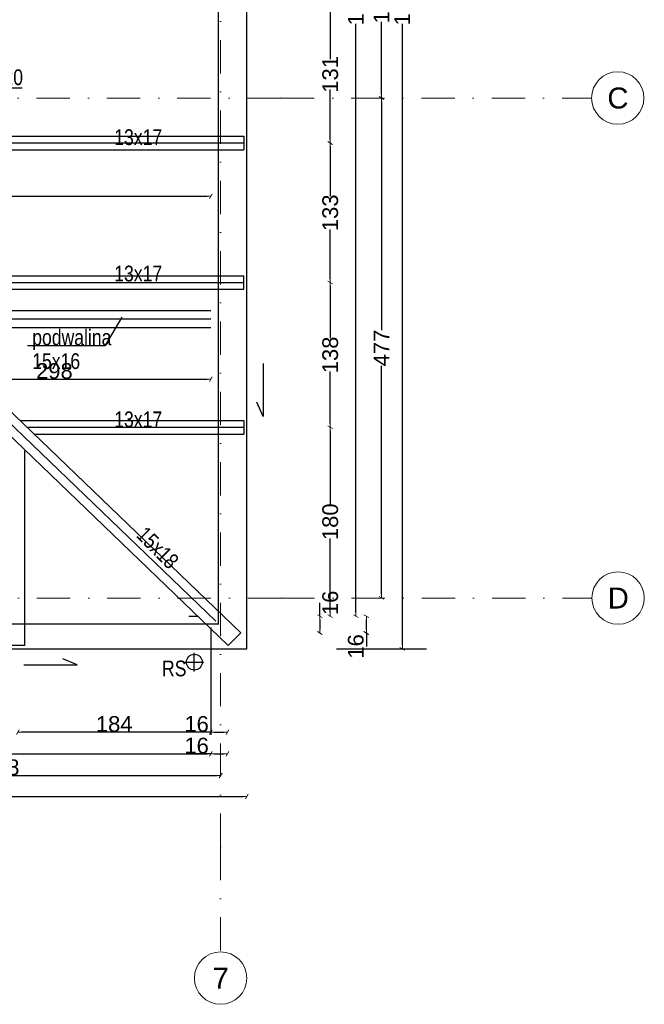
# Model space of a CAD drawing. Header units: millimetres. Extents: x 77315 to 2132699, y -120257 to -89040.
# Tile 48 of 56: x 652347 to 658303, y -120257 to -110870. Entities that reach past the tile are written whole.
import ezdxf

# ---------------------------------------------------------------- set-up
doc = ezdxf.new("R2010")
doc.units = ezdxf.units.MM
doc.header["$MEASUREMENT"] = 0
doc.linetypes.add('Dot & Dashed', pattern=[670.277762, 317.5, -176.388889, 0, -176.388874])
for name, color, linetype in [('detalokna', 7, 'Continuous'), ('DIM MALY', 7, 'Continuous'), ('opisy inne', 7, 'Continuous'), ('OSIE', 7, 'Continuous'), ('podwaliny', 7, 'Continuous'), ('RURY SPUSTOWE', 7, 'Continuous'), ('Structural - Grid', 7, 'Continuous'), ('wiezba', 7, 'Continuous')]:
    doc.layers.add(name, color=color, linetype=linetype)
doc.styles.add('STYL_AUTOMATYCZNY_1', font='arial.ttf')
doc.styles.add('STYL_AUTOMATYCZNY_2', font='arial.ttf')
doc.styles.add('STYL_AUTOMATYCZNY_3', font='arial.ttf', dxfattribs={"width": 0.8})
doc.dimstyles.new('STYL_AUTOMATYCZNY__8', dxfattribs={"dimtxt": 150, "dimasz": 34.231941, "dimexe": 0.18, "dimexo": 0.0625, "dimgap": 0, "dimtad": 1, "dimdec": 0, "dimlfac": 0.1, "dimzin": 0, "dimdsep": 46, "dimtxsty": 'STYL_AUTOMATYCZNY_2', "dimblk": 'ARROWHEAD_2', "dimblk1": 'ARROWHEAD_2', "dimblk2": 'ARROWHEAD_2', "dimcen": 0.09, "dimse1": 1, "dimse2": 1, "dimclrd": 5, "dimclre": 5, "dimclrt": 1, "dimadec": 0, "dimazin": 0, "dimtfac": 1, "dimtdec": 4, "dimtmove": 0, "dimatfit": 3, "dimfxl": 0, "dimtolj": 1, "dimtzin": 0, "dimarcsym": 0})
doc.dimstyles.new('STYL_AUTOMATYCZNY__9', dxfattribs={"dimtxt": 150, "dimasz": 34.231941, "dimexe": 0.18, "dimexo": 0.0625, "dimgap": 0, "dimtad": 1, "dimtih": 1, "dimtoh": 1, "dimdec": 0, "dimlfac": 0.1, "dimzin": 0, "dimdsep": 46, "dimtxsty": 'STYL_AUTOMATYCZNY_2', "dimblk": 'ARROWHEAD_2', "dimblk1": 'ARROWHEAD_2', "dimblk2": 'ARROWHEAD_2', "dimcen": 0.09, "dimse1": 1, "dimse2": 1, "dimclrd": 5, "dimclre": 5, "dimclrt": 1, "dimadec": 0, "dimazin": 0, "dimtfac": 1, "dimtdec": 4, "dimtmove": 0, "dimatfit": 3, "dimfxl": 0, "dimtolj": 1, "dimtzin": 0, "dimarcsym": 0})

# ---------------------------------------------------------------- blocks, each defined once
blk = doc.blocks.new('ARROWHEAD_2')
at = {"color": 0, "linetype": 'Continuous', "lineweight": 0}
for p, q in [((0, 0), (-1, 0)), ((-0.38, -0.66), (0.38, 0.66))]:
    blk.add_line(p, q, dxfattribs=at)
blk = doc.blocks.new('*D1091', base_point=(536116.7, -11361.7))
at = {"layer": 'Defpoints', "color": 0}
for p in [(654168.9, -116129.6), (623888.9, -117689.9), (654168.9, -117868.4)]:
    blk.add_point(p, dxfattribs=at)
at = {"layer": 'DIM MALY', "color": 5, "lineweight": -2}
blk.add_line((623923.1, -117868.4), (654134.7, -117868.4), dxfattribs=at)
at = {"layer": 'DIM MALY', "color": 5, "lineweight": -2, "xscale": 34.23194115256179, "yscale": 34.23194115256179, "zscale": 34.23194115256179, "rotation": 180}
blk.add_blockref('ARROWHEAD_2', (623888.9, -117868.4), dxfattribs=at)
at = {"layer": 'DIM MALY', "color": 5, "lineweight": -2, "xscale": 34.23194115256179, "yscale": 34.23194115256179, "zscale": 34.23194115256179}
blk.add_blockref('ARROWHEAD_2', (654168.9, -117868.4), dxfattribs=at)
at = {"layer": 'DIM MALY', "color": 1, "insert": (639028.8, -117791.8), "char_height": 150, "attachment_point": 5, "style": 'STYL_AUTOMATYCZNY_2'}
blk.add_mtext('\\A1;3028', dxfattribs=at)
blk = doc.blocks.new('*D1125', base_point=(536116.7, -11361.7))
at = {"layer": 'Defpoints', "color": 0}
for p in [(655467.1, -104826.9), (655476, -116556.9), (655552.5, -116556.9)]:
    blk.add_point(p, dxfattribs=at)
at = {"layer": 'DIM MALY', "color": 5, "lineweight": -2}
for p, q in [((655552.5, -104861.1), (655552.5, -110475)), ((655552.5, -116522.6), (655552.5, -110908.9))]:
    blk.add_line(p, q, dxfattribs=at)
at = {"layer": 'DIM MALY', "color": 5, "lineweight": -2, "xscale": 34.23194115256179, "yscale": 34.23194115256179, "zscale": 34.23194115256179}
for p, rotation in [((655552.5, -104826.9), 90), ((655552.5, -116556.9), 270)]:
    blk.add_blockref('ARROWHEAD_2', p, dxfattribs=dict(at, rotation=rotation))
at = {"layer": 'DIM MALY', "color": 1, "insert": (655552.5, -110692), "char_height": 150, "attachment_point": 5, "rotation": 90, "style": 'STYL_AUTOMATYCZNY_2'}
blk.add_mtext('\\A1;1173', dxfattribs=at)
blk = doc.blocks.new('*D1232', base_point=(536116.7, -11361.7))
at = {"layer": 'Defpoints', "color": 0}
for p in [(651188.9, -113922), (654168.9, -114191.6), (654168.9, -114296.4)]:
    blk.add_point(p, dxfattribs=at)
at = {"layer": 'DIM MALY', "color": 5, "lineweight": -2}
blk.add_line((651223.1, -114296.4), (654134.7, -114296.4), dxfattribs=at)
at = {"layer": 'DIM MALY', "color": 5, "lineweight": -2, "xscale": 34.23194115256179, "yscale": 34.23194115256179, "zscale": 34.23194115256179, "rotation": 180}
blk.add_blockref('ARROWHEAD_2', (651188.9, -114296.4), dxfattribs=at)
at = {"layer": 'DIM MALY', "color": 5, "lineweight": -2, "xscale": 34.23194115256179, "yscale": 34.23194115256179, "zscale": 34.23194115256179}
blk.add_blockref('ARROWHEAD_2', (654168.9, -114296.4), dxfattribs=at)
at = {"layer": 'DIM MALY', "color": 1, "insert": (652678.5, -114219.8), "char_height": 150, "attachment_point": 5, "style": 'STYL_AUTOMATYCZNY_2'}
blk.add_mtext('\\A1;298', dxfattribs=at)
blk = doc.blocks.new('*D1248', base_point=(536116.7, -11361.7))
at = {"layer": 'Defpoints', "color": 0}
for p in [(652735.3, -113805.5), (650186.6, -116556.9), (650262.8, -116556.9)]:
    blk.add_point(p, dxfattribs=at)
at = {"layer": 'DIM MALY', "color": 5, "lineweight": -2}
for p, q in [((650186.6, -113839.7), (650186.6, -115014)), ((650186.6, -116522.6), (650186.6, -115349.1))]:
    blk.add_line(p, q, dxfattribs=at)
at = {"layer": 'DIM MALY', "color": 5, "lineweight": -2, "xscale": 34.23194115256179, "yscale": 34.23194115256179, "zscale": 34.23194115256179}
for p, rotation in [((650186.6, -113805.5), 90), ((650186.6, -116556.9), 270)]:
    blk.add_blockref('ARROWHEAD_2', p, dxfattribs=dict(at, rotation=rotation))
at = {"layer": 'DIM MALY', "color": 1, "insert": (650186.6, -115181.5), "char_height": 150, "attachment_point": 5, "rotation": 90, "style": 'STYL_AUTOMATYCZNY_2'}
blk.add_mtext('\\A1;275', dxfattribs=at)
blk = doc.blocks.new('*D1293', base_point=(536116.7, -11361.7))
at = {"layer": 'Defpoints', "color": 0}
for p in [(655467.1, -104826.9), (655552.5, -104826.9), (655476, -116556.9)]:
    blk.add_point(p, dxfattribs=at)
at = {"layer": 'DIM MALY', "color": 5, "lineweight": -2}
for p, q in [((655552.5, -104861.1), (655552.5, -110475)), ((655552.5, -116522.6), (655552.5, -110908.9))]:
    blk.add_line(p, q, dxfattribs=at)
at = {"layer": 'DIM MALY', "color": 5, "lineweight": -2, "xscale": 34.23194115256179, "yscale": 34.23194115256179, "zscale": 34.23194115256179}
for p, rotation in [((655552.5, -104826.9), 90), ((655552.5, -116556.9), 270)]:
    blk.add_blockref('ARROWHEAD_2', p, dxfattribs=dict(at, rotation=rotation))
at = {"layer": 'DIM MALY', "color": 1, "insert": (655552.5, -110692), "char_height": 150, "attachment_point": 5, "rotation": 90, "style": 'STYL_AUTOMATYCZNY_2'}
blk.add_mtext('\\A1;1173', dxfattribs=at)
blk = doc.blocks.new('*D1295', base_point=(536116.7, -11361.7))
at = {"layer": 'Defpoints', "color": 0}
for p in [(655476, -116556.9), (655652.9, -116556.9), (654153.2, -116716.9)]:
    blk.add_point(p, dxfattribs=at)
at = {"layer": 'DIM MALY', "color": 5, "lineweight": -2}
for p, q in [((655652.9, -116682.6), (655652.9, -116591.1)), ((655652.9, -116716.9), (655652.9, -116844.6))]:
    blk.add_line(p, q, dxfattribs=at)
at = {"layer": 'DIM MALY', "color": 5, "lineweight": -2, "xscale": 34.23194115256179, "yscale": 34.23194115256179, "zscale": 34.23194115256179}
for p, rotation in [((655652.9, -116556.9), 90), ((655652.9, -116716.9), 270)]:
    blk.add_blockref('ARROWHEAD_2', p, dxfattribs=dict(at, rotation=rotation))
at = {"layer": 'DIM MALY', "color": 1, "insert": (655552.5, -116844.6), "char_height": 150, "attachment_point": 5, "rotation": 90, "style": 'STYL_AUTOMATYCZNY_2'}
blk.add_mtext('\\A1;16', dxfattribs=at)
blk = doc.blocks.new('*D1296', base_point=(536116.7, -11361.7))
at = {"layer": 'Defpoints', "color": 0}
for p in [(655467.1, -104826.9), (655552.5, -104826.9), (655476, -116556.9)]:
    blk.add_point(p, dxfattribs=at)
at = {"layer": 'DIM MALY', "color": 5, "lineweight": -2}
for p, q in [((655552.5, -104861.1), (655552.5, -110475)), ((655552.5, -116522.6), (655552.5, -110908.9))]:
    blk.add_line(p, q, dxfattribs=at)
at = {"layer": 'DIM MALY', "color": 5, "lineweight": -2, "xscale": 34.23194115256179, "yscale": 34.23194115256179, "zscale": 34.23194115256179}
for p, rotation in [((655552.5, -104826.9), 90), ((655552.5, -116556.9), 270)]:
    blk.add_blockref('ARROWHEAD_2', p, dxfattribs=dict(at, rotation=rotation))
at = {"layer": 'DIM MALY', "color": 1, "insert": (655552.5, -110692), "char_height": 150, "attachment_point": 5, "rotation": 90, "style": 'STYL_AUTOMATYCZNY_2'}
blk.add_mtext('\\A1;1173', dxfattribs=at)
blk = doc.blocks.new('*D1297', base_point=(536116.7, -11361.7))
at = {"layer": 'Defpoints', "color": 0}
for p in [(654168.9, -116129.6), (654328.9, -116694.3), (654328.9, -117867.8)]:
    blk.add_point(p, dxfattribs=at)
at = {"layer": 'DIM MALY', "color": 5, "lineweight": -2}
for p, q in [((654134.7, -117867.8), (653934, -117867.8)), ((654168.9, -117867.8), (654134.7, -117867.8)), ((654203.1, -117867.8), (654294.7, -117867.8))]:
    blk.add_line(p, q, dxfattribs=at)
at = {"layer": 'DIM MALY', "color": 5, "lineweight": -2, "xscale": 34.23194115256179, "yscale": 34.23194115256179, "zscale": 34.23194115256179, "rotation": 180}
blk.add_blockref('ARROWHEAD_2', (654168.9, -117867.8), dxfattribs=at)
at = {"layer": 'DIM MALY', "color": 5, "lineweight": -2, "xscale": 34.23194115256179, "yscale": 34.23194115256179, "zscale": 34.23194115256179}
blk.add_blockref('ARROWHEAD_2', (654328.9, -117867.8), dxfattribs=at)
at = {"layer": 'DIM MALY', "color": 1, "insert": (654034.4, -117791.2), "char_height": 150, "attachment_point": 5, "style": 'STYL_AUTOMATYCZNY_2'}
blk.add_mtext('\\A1;16', dxfattribs=at)
blk = doc.blocks.new('*D1309', base_point=(536116.7, -11361.7))
at = {"layer": 'Defpoints', "color": 0}
for p in [(654531.7, -110736.7), (655308.9, -110736.7), (654520.2, -112045.5)]:
    blk.add_point(p, dxfattribs=at)
at = {"layer": 'DIM MALY', "color": 5, "lineweight": -2}
for p, q in [((655308.9, -110770.9), (655308.9, -111247.3)), ((655308.9, -112011.2), (655308.9, -111535.6))]:
    blk.add_line(p, q, dxfattribs=at)
at = {"layer": 'DIM MALY', "color": 5, "lineweight": -2, "xscale": 34.23194115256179, "yscale": 34.23194115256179, "zscale": 34.23194115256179}
for p, rotation in [((655308.9, -110736.7), 90), ((655308.9, -112045.5), 270)]:
    blk.add_blockref('ARROWHEAD_2', p, dxfattribs=dict(at, rotation=rotation))
at = {"layer": 'DIM MALY', "color": 1, "insert": (655308.9, -111391.4), "char_height": 150, "attachment_point": 5, "rotation": 90, "style": 'STYL_AUTOMATYCZNY_2'}
blk.add_mtext('\\A1;131', dxfattribs=at)
blk = doc.blocks.new('*D1314', base_point=(536116.7, -11361.7))
at = {"layer": 'Defpoints', "color": 0}
for p in [(654520.2, -112045.5), (655308.9, -112045.5), (654493.5, -113375.5)]:
    blk.add_point(p, dxfattribs=at)
at = {"layer": 'DIM MALY', "color": 5, "lineweight": -2}
for p, q in [((655308.9, -112079.7), (655308.9, -112552.2)), ((655308.9, -113341.2), (655308.9, -112869.5))]:
    blk.add_line(p, q, dxfattribs=at)
at = {"layer": 'DIM MALY', "color": 5, "lineweight": -2, "xscale": 34.23194115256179, "yscale": 34.23194115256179, "zscale": 34.23194115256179}
for p, rotation in [((655308.9, -112045.5), 90), ((655308.9, -113375.5), 270)]:
    blk.add_blockref('ARROWHEAD_2', p, dxfattribs=dict(at, rotation=rotation))
at = {"layer": 'DIM MALY', "color": 1, "insert": (655308.9, -112710.8), "char_height": 150, "attachment_point": 5, "rotation": 90, "style": 'STYL_AUTOMATYCZNY_2'}
blk.add_mtext('\\A1;133', dxfattribs=at)
blk = doc.blocks.new('*D1315', base_point=(536116.7, -11361.7))
at = {"layer": 'Defpoints', "color": 0}
for p in [(654531.7, -110736.7), (655308.9, -110736.7), (654520.2, -112045.5)]:
    blk.add_point(p, dxfattribs=at)
at = {"layer": 'DIM MALY', "color": 5, "lineweight": -2}
for p, q in [((655308.9, -110770.9), (655308.9, -111247.3)), ((655308.9, -112011.2), (655308.9, -111535.6))]:
    blk.add_line(p, q, dxfattribs=at)
at = {"layer": 'DIM MALY', "color": 5, "lineweight": -2, "xscale": 34.23194115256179, "yscale": 34.23194115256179, "zscale": 34.23194115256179}
for p, rotation in [((655308.9, -110736.7), 90), ((655308.9, -112045.5), 270)]:
    blk.add_blockref('ARROWHEAD_2', p, dxfattribs=dict(at, rotation=rotation))
at = {"layer": 'DIM MALY', "color": 1, "insert": (655308.9, -111391.4), "char_height": 150, "attachment_point": 5, "rotation": 90, "style": 'STYL_AUTOMATYCZNY_2'}
blk.add_mtext('\\A1;131', dxfattribs=at)
blk = doc.blocks.new('*D1320', base_point=(536116.7, -11361.7))
at = {"layer": 'Defpoints', "color": 0}
for p in [(654493.5, -113375.5), (655308.9, -113375.5), (654491.6, -114755.5)]:
    blk.add_point(p, dxfattribs=at)
at = {"layer": 'DIM MALY', "color": 5, "lineweight": -2}
for p, q in [((655308.9, -113409.7), (655308.9, -113907)), ((655308.9, -114721.2), (655308.9, -114224.6))]:
    blk.add_line(p, q, dxfattribs=at)
at = {"layer": 'DIM MALY', "color": 5, "lineweight": -2, "xscale": 34.23194115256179, "yscale": 34.23194115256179, "zscale": 34.23194115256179}
for p, rotation in [((655308.9, -113375.5), 90), ((655308.9, -114755.5), 270)]:
    blk.add_blockref('ARROWHEAD_2', p, dxfattribs=dict(at, rotation=rotation))
at = {"layer": 'DIM MALY', "color": 1, "insert": (655308.9, -114065.8), "char_height": 150, "attachment_point": 5, "rotation": 90, "style": 'STYL_AUTOMATYCZNY_2'}
blk.add_mtext('\\A1;138', dxfattribs=at)
blk = doc.blocks.new('*D1321', base_point=(536116.7, -11361.7))
at = {"layer": 'Defpoints', "color": 0}
for p in [(654520.2, -112045.5), (655308.9, -112045.5), (654493.5, -113375.5)]:
    blk.add_point(p, dxfattribs=at)
at = {"layer": 'DIM MALY', "color": 5, "lineweight": -2}
for p, q in [((655308.9, -112079.7), (655308.9, -112552.2)), ((655308.9, -113341.2), (655308.9, -112869.5))]:
    blk.add_line(p, q, dxfattribs=at)
at = {"layer": 'DIM MALY', "color": 5, "lineweight": -2, "xscale": 34.23194115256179, "yscale": 34.23194115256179, "zscale": 34.23194115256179}
for p, rotation in [((655308.9, -112045.5), 90), ((655308.9, -113375.5), 270)]:
    blk.add_blockref('ARROWHEAD_2', p, dxfattribs=dict(at, rotation=rotation))
at = {"layer": 'DIM MALY', "color": 1, "insert": (655308.9, -112710.8), "char_height": 150, "attachment_point": 5, "rotation": 90, "style": 'STYL_AUTOMATYCZNY_2'}
blk.add_mtext('\\A1;133', dxfattribs=at)
blk = doc.blocks.new('*D1322', base_point=(536116.7, -11361.7))
at = {"layer": 'Defpoints', "color": 0}
for p in [(654531.7, -110736.7), (655308.9, -110736.7), (654520.2, -112045.5)]:
    blk.add_point(p, dxfattribs=at)
at = {"layer": 'DIM MALY', "color": 5, "lineweight": -2}
for p, q in [((655308.9, -110770.9), (655308.9, -111247.3)), ((655308.9, -112011.2), (655308.9, -111535.6))]:
    blk.add_line(p, q, dxfattribs=at)
at = {"layer": 'DIM MALY', "color": 5, "lineweight": -2, "xscale": 34.23194115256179, "yscale": 34.23194115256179, "zscale": 34.23194115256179}
for p, rotation in [((655308.9, -110736.7), 90), ((655308.9, -112045.5), 270)]:
    blk.add_blockref('ARROWHEAD_2', p, dxfattribs=dict(at, rotation=rotation))
at = {"layer": 'DIM MALY', "color": 1, "insert": (655308.9, -111391.4), "char_height": 150, "attachment_point": 5, "rotation": 90, "style": 'STYL_AUTOMATYCZNY_2'}
blk.add_mtext('\\A1;131', dxfattribs=at)
blk = doc.blocks.new('*D1327', base_point=(536116.7, -11361.7))
at = {"layer": 'Defpoints', "color": 0}
for p in [(654491.6, -114755.5), (655308.9, -114755.5), (654061.7, -116556.9)]:
    blk.add_point(p, dxfattribs=at)
at = {"layer": 'DIM MALY', "color": 5, "lineweight": -2}
for p, q in [((655308.9, -114789.7), (655308.9, -115498.2)), ((655308.9, -116522.6), (655308.9, -115814.9))]:
    blk.add_line(p, q, dxfattribs=at)
at = {"layer": 'DIM MALY', "color": 5, "lineweight": -2, "xscale": 34.23194115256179, "yscale": 34.23194115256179, "zscale": 34.23194115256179}
for p, rotation in [((655308.9, -114755.5), 90), ((655308.9, -116556.9), 270)]:
    blk.add_blockref('ARROWHEAD_2', p, dxfattribs=dict(at, rotation=rotation))
at = {"layer": 'DIM MALY', "color": 1, "insert": (655308.9, -115656.5), "char_height": 150, "attachment_point": 5, "rotation": 90, "style": 'STYL_AUTOMATYCZNY_2'}
blk.add_mtext('\\A1;180', dxfattribs=at)
blk = doc.blocks.new('*D1328', base_point=(536116.7, -11361.7))
at = {"layer": 'Defpoints', "color": 0}
for p in [(654493.5, -113375.5), (655308.9, -113375.5), (654491.6, -114755.5)]:
    blk.add_point(p, dxfattribs=at)
at = {"layer": 'DIM MALY', "color": 5, "lineweight": -2}
for p, q in [((655308.9, -113409.7), (655308.9, -113907)), ((655308.9, -114721.2), (655308.9, -114224.6))]:
    blk.add_line(p, q, dxfattribs=at)
at = {"layer": 'DIM MALY', "color": 5, "lineweight": -2, "xscale": 34.23194115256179, "yscale": 34.23194115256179, "zscale": 34.23194115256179}
for p, rotation in [((655308.9, -113375.5), 90), ((655308.9, -114755.5), 270)]:
    blk.add_blockref('ARROWHEAD_2', p, dxfattribs=dict(at, rotation=rotation))
at = {"layer": 'DIM MALY', "color": 1, "insert": (655308.9, -114065.8), "char_height": 150, "attachment_point": 5, "rotation": 90, "style": 'STYL_AUTOMATYCZNY_2'}
blk.add_mtext('\\A1;138', dxfattribs=at)
blk = doc.blocks.new('*D1329', base_point=(536116.7, -11361.7))
at = {"layer": 'Defpoints', "color": 0}
for p in [(654520.2, -112045.5), (655308.9, -112045.5), (654493.5, -113375.5)]:
    blk.add_point(p, dxfattribs=at)
at = {"layer": 'DIM MALY', "color": 5, "lineweight": -2}
for p, q in [((655308.9, -112079.7), (655308.9, -112552.2)), ((655308.9, -113341.2), (655308.9, -112869.5))]:
    blk.add_line(p, q, dxfattribs=at)
at = {"layer": 'DIM MALY', "color": 5, "lineweight": -2, "xscale": 34.23194115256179, "yscale": 34.23194115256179, "zscale": 34.23194115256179}
for p, rotation in [((655308.9, -112045.5), 90), ((655308.9, -113375.5), 270)]:
    blk.add_blockref('ARROWHEAD_2', p, dxfattribs=dict(at, rotation=rotation))
at = {"layer": 'DIM MALY', "color": 1, "insert": (655308.9, -112710.8), "char_height": 150, "attachment_point": 5, "rotation": 90, "style": 'STYL_AUTOMATYCZNY_2'}
blk.add_mtext('\\A1;133', dxfattribs=at)
blk = doc.blocks.new('*D1330', base_point=(536116.7, -11361.7))
at = {"layer": 'Defpoints', "color": 0}
for p in [(654531.7, -110736.7), (655308.9, -110736.7), (654520.2, -112045.5)]:
    blk.add_point(p, dxfattribs=at)
at = {"layer": 'DIM MALY', "color": 5, "lineweight": -2}
for p, q in [((655308.9, -110770.9), (655308.9, -111247.3)), ((655308.9, -112011.2), (655308.9, -111535.6))]:
    blk.add_line(p, q, dxfattribs=at)
at = {"layer": 'DIM MALY', "color": 5, "lineweight": -2, "xscale": 34.23194115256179, "yscale": 34.23194115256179, "zscale": 34.23194115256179}
for p, rotation in [((655308.9, -110736.7), 90), ((655308.9, -112045.5), 270)]:
    blk.add_blockref('ARROWHEAD_2', p, dxfattribs=dict(at, rotation=rotation))
at = {"layer": 'DIM MALY', "color": 1, "insert": (655308.9, -111391.4), "char_height": 150, "attachment_point": 5, "rotation": 90, "style": 'STYL_AUTOMATYCZNY_2'}
blk.add_mtext('\\A1;131', dxfattribs=at)
blk = doc.blocks.new('*D1416', base_point=(536116.7, -11361.7))
at = {"layer": 'Defpoints', "color": 0}
for p in [(652329, -117661.9), (652329, -117780.4), (654168.9, -117766.9)]:
    blk.add_point(p, dxfattribs=at)
at = {"layer": 'DIM MALY', "color": 5, "lineweight": -2}
blk.add_line((654134.7, -117661.9), (652363.2, -117661.9), dxfattribs=at)
at = {"layer": 'DIM MALY', "color": 5, "lineweight": -2, "xscale": 34.23194115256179, "yscale": 34.23194115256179, "zscale": 34.23194115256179, "rotation": 180}
blk.add_blockref('ARROWHEAD_2', (652329, -117661.9), dxfattribs=at)
at = {"layer": 'DIM MALY', "color": 5, "lineweight": -2, "xscale": 34.23194115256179, "yscale": 34.23194115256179, "zscale": 34.23194115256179}
blk.add_blockref('ARROWHEAD_2', (654168.9, -117661.9), dxfattribs=at)
at = {"layer": 'DIM MALY', "color": 1, "insert": (653248.6, -117585.3), "char_height": 150, "attachment_point": 5, "style": 'STYL_AUTOMATYCZNY_2'}
blk.add_mtext('\\A1;184', dxfattribs=at)
blk = doc.blocks.new('*D1587', base_point=(536116.7, -11361.7))
at = {"layer": 'Defpoints', "color": 0}
for p in [(654263.5, -118074.9), (650078.9, -119756.7), (654263.5, -119756.7)]:
    blk.add_point(p, dxfattribs=at)
at = {"layer": 'DIM MALY', "color": 5, "lineweight": -2}
blk.add_line((650113.1, -118074.9), (654229.3, -118074.9), dxfattribs=at)
at = {"layer": 'DIM MALY', "color": 5, "lineweight": -2, "xscale": 34.23194115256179, "yscale": 34.23194115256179, "zscale": 34.23194115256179, "rotation": 180}
blk.add_blockref('ARROWHEAD_2', (650078.9, -118074.9), dxfattribs=at)
at = {"layer": 'DIM MALY', "color": 5, "lineweight": -2, "xscale": 34.23194115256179, "yscale": 34.23194115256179, "zscale": 34.23194115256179}
blk.add_blockref('ARROWHEAD_2', (654263.5, -118074.9), dxfattribs=at)
at = {"layer": 'DIM MALY', "color": 1, "insert": (652170.8, -117998.4), "char_height": 150, "attachment_point": 5, "style": 'STYL_AUTOMATYCZNY_2'}
blk.add_mtext('\\A1;418', dxfattribs=at)
blk = doc.blocks.new('*D1589', base_point=(536116.7, -11361.7))
at = {"layer": 'Defpoints', "color": 0}
for p in [(657800.1, -109844.2), (655796.2, -111616.6), (657800.1, -111616.6)]:
    blk.add_point(p, dxfattribs=at)
at = {"layer": 'DIM MALY', "color": 5, "lineweight": -2}
for p, q in [((655796.2, -109878.4), (655796.2, -110572.1)), ((655796.2, -111582.4), (655796.2, -110889.4))]:
    blk.add_line(p, q, dxfattribs=at)
at = {"layer": 'DIM MALY', "color": 5, "lineweight": -2, "xscale": 34.23194115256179, "yscale": 34.23194115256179, "zscale": 34.23194115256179}
for p, rotation in [((655796.2, -109844.2), 90), ((655796.2, -111616.6), 270)]:
    blk.add_blockref('ARROWHEAD_2', p, dxfattribs=dict(at, rotation=rotation))
at = {"layer": 'DIM MALY', "color": 1, "insert": (655796.2, -110730.8), "char_height": 150, "attachment_point": 5, "rotation": 90, "style": 'STYL_AUTOMATYCZNY_2'}
blk.add_mtext('\\A1;177', dxfattribs=at)
blk = doc.blocks.new('*D1590', base_point=(536116.7, -11361.7))
at = {"layer": 'Defpoints', "color": 0}
for p in [(657800.1, -111616.6), (655796.2, -116382.9), (657857.6, -116382.9)]:
    blk.add_point(p, dxfattribs=at)
at = {"layer": 'DIM MALY', "color": 5, "lineweight": -2}
for p, q in [((655796.2, -111650.8), (655796.2, -113831.4)), ((655796.2, -116348.6), (655796.2, -114168.8))]:
    blk.add_line(p, q, dxfattribs=at)
at = {"layer": 'DIM MALY', "color": 5, "lineweight": -2, "xscale": 34.23194115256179, "yscale": 34.23194115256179, "zscale": 34.23194115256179}
for p, rotation in [((655796.2, -111616.6), 90), ((655796.2, -116382.9), 270)]:
    blk.add_blockref('ARROWHEAD_2', p, dxfattribs=dict(at, rotation=rotation))
at = {"layer": 'DIM MALY', "color": 1, "insert": (655796.2, -114000.1), "char_height": 150, "attachment_point": 5, "rotation": 90, "style": 'STYL_AUTOMATYCZNY_2'}
blk.add_mtext('\\A1;477', dxfattribs=at)
blk = doc.blocks.new('*D1601', base_point=(536116.7, -11361.7))
at = {"layer": 'Defpoints', "color": 0}
for p in [(655232.4, -116556.9), (653909.5, -116716.9), (655208.6, -116716.9)]:
    blk.add_point(p, dxfattribs=at)
at = {"layer": 'DIM MALY', "color": 5, "lineweight": -2}
for p, q in [((655208.6, -116556.9), (655208.6, -116429.7)), ((655208.6, -116591.1), (655208.6, -116682.6))]:
    blk.add_line(p, q, dxfattribs=at)
at = {"layer": 'DIM MALY', "color": 5, "lineweight": -2, "xscale": 34.23194115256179, "yscale": 34.23194115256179, "zscale": 34.23194115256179}
for p, rotation in [((655208.6, -116556.9), 90), ((655208.6, -116716.9), 270)]:
    blk.add_blockref('ARROWHEAD_2', p, dxfattribs=dict(at, rotation=rotation))
at = {"layer": 'DIM MALY', "color": 1, "insert": (655308.9, -116429.7), "char_height": 150, "attachment_point": 5, "rotation": 90, "style": 'STYL_AUTOMATYCZNY_2'}
blk.add_mtext('\\A1;16', dxfattribs=at)
blk = doc.blocks.new('*D1602', base_point=(536116.7, -11361.7))
at = {"layer": 'Defpoints', "color": 0}
for p in [(654168.9, -115923), (654328.9, -116487.7), (654328.9, -117661.2)]:
    blk.add_point(p, dxfattribs=at)
at = {"layer": 'DIM MALY', "color": 5, "lineweight": -2}
for p, q in [((654134.7, -117661.2), (653934, -117661.2)), ((654168.9, -117661.2), (654134.7, -117661.2)), ((654203.1, -117661.2), (654294.7, -117661.2))]:
    blk.add_line(p, q, dxfattribs=at)
at = {"layer": 'DIM MALY', "color": 5, "lineweight": -2, "xscale": 34.23194115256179, "yscale": 34.23194115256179, "zscale": 34.23194115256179, "rotation": 180}
blk.add_blockref('ARROWHEAD_2', (654168.9, -117661.2), dxfattribs=at)
at = {"layer": 'DIM MALY', "color": 5, "lineweight": -2, "xscale": 34.23194115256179, "yscale": 34.23194115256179, "zscale": 34.23194115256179}
blk.add_blockref('ARROWHEAD_2', (654328.9, -117661.2), dxfattribs=at)
at = {"layer": 'DIM MALY', "color": 1, "insert": (654034.4, -117584.6), "char_height": 150, "attachment_point": 5, "style": 'STYL_AUTOMATYCZNY_2'}
blk.add_mtext('\\A1;16', dxfattribs=at)
blk = doc.blocks.new('*D1686', base_point=(536116.7, -11361.7))
at = {"layer": 'Defpoints', "color": 0}
for p in [(649608.8, -112404.4), (654168.9, -112552.9), (654168.9, -112707.1)]:
    blk.add_point(p, dxfattribs=at)
at = {"layer": 'DIM MALY', "color": 5, "lineweight": -2}
blk.add_line((649643, -112552.9), (654134.7, -112552.9), dxfattribs=at)
at = {"layer": 'DIM MALY', "color": 5, "lineweight": -2, "xscale": 34.23194115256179, "yscale": 34.23194115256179, "zscale": 34.23194115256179, "rotation": 180}
blk.add_blockref('ARROWHEAD_2', (649608.8, -112552.9), dxfattribs=at)
at = {"layer": 'DIM MALY', "color": 5, "lineweight": -2, "xscale": 34.23194115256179, "yscale": 34.23194115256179, "zscale": 34.23194115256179}
blk.add_blockref('ARROWHEAD_2', (654168.9, -112552.9), dxfattribs=at)
at = {"layer": 'DIM MALY', "color": 1, "insert": (651888.5, -112476.3), "char_height": 150, "attachment_point": 5, "style": 'STYL_AUTOMATYCZNY_2'}
blk.add_mtext('\\A1;456', dxfattribs=at)
blk = doc.blocks.new('*D1700', base_point=(536116.7, -11361.7))
at = {"layer": 'Defpoints', "color": 0}
for p in [(623533.9, -116462.9), (654513.9, -116866.9), (654513.9, -118274.9)]:
    blk.add_point(p, dxfattribs=at)
at = {"layer": 'DIM MALY', "color": 5, "lineweight": -2}
blk.add_line((623568.1, -118274.9), (654479.7, -118274.9), dxfattribs=at)
at = {"layer": 'DIM MALY', "color": 5, "lineweight": -2, "xscale": 34.23194115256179, "yscale": 34.23194115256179, "zscale": 34.23194115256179, "rotation": 180}
blk.add_blockref('ARROWHEAD_2', (623533.9, -118274.9), dxfattribs=at)
at = {"layer": 'DIM MALY', "color": 5, "lineweight": -2, "xscale": 34.23194115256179, "yscale": 34.23194115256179, "zscale": 34.23194115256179}
blk.add_blockref('ARROWHEAD_2', (654513.9, -118274.9), dxfattribs=at)
at = {"layer": 'DIM MALY', "color": 1, "insert": (639023.8, -118198.3), "char_height": 150, "attachment_point": 5, "style": 'STYL_AUTOMATYCZNY_2'}
blk.add_mtext('\\A1;3098', dxfattribs=at)
blk = doc.blocks.new('*D1702', base_point=(536116.7, -11361.7))
at = {"layer": 'Defpoints', "color": 0}
for p in [(655710.4, -104516.9), (655719.9, -116866.9), (655996.2, -116866.9)]:
    blk.add_point(p, dxfattribs=at)
at = {"layer": 'DIM MALY', "color": 5, "lineweight": -2}
for p, q in [((655996.2, -104551.1), (655996.2, -110474.5)), ((655996.2, -116832.6), (655996.2, -110909.4))]:
    blk.add_line(p, q, dxfattribs=at)
at = {"layer": 'DIM MALY', "color": 5, "lineweight": -2, "xscale": 34.23194115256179, "yscale": 34.23194115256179, "zscale": 34.23194115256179}
for p, rotation in [((655996.2, -104516.9), 90), ((655996.2, -116866.9), 270)]:
    blk.add_blockref('ARROWHEAD_2', p, dxfattribs=dict(at, rotation=rotation))
at = {"layer": 'DIM MALY', "color": 1, "insert": (655996.2, -110692), "char_height": 150, "attachment_point": 5, "rotation": 90, "style": 'STYL_AUTOMATYCZNY_2'}
blk.add_mtext('\\A1;1235', dxfattribs=at)

msp = doc.modelspace()

# ---------------------------------------------------------------- linework, layer by layer
at = {"layer": 'detalokna'}
msp.add_lwpolyline([(623533.9, -112624.5), (623533.9, -116866.8), (654513.9, -116866.9), (654513.9, -104516.9), (623507, -104516.9), (623507, -108914.5)], dxfattribs=at)
at = {"layer": 'DIM MALY'}
for p, q in [((653961, -116556.9), (654044.8, -116556.9)), ((654168.9, -116663.4), (654168.9, -117687.2)), ((655369.7, -116866.9), (656225.5, -116866.9))]:
    msp.add_line(p, q, dxfattribs=at)
at = {"layer": 'opisy inne'}
msp.add_line((652370.2, -111522.7), (651150.6, -111522.7), dxfattribs=at)
msp.add_lwpolyline([(652423, -113976.3), (653164.6, -113976.3), (653324.8, -113706.1)], dxfattribs=at)
at = {"layer": 'OSIE'}
for p, q in [((654243.9, -116635.5), (654243.9, -104871.3)), ((654216.4, -116603.9), (648193.9, -110816.7)), ((649600.5, -112045.5), (654483.9, -112045.5)), ((650984.6, -113375.5), (654483.9, -113375.5)), ((654168.9, -113725.4), (644807.4, -113730.5)), ((652420.7, -114755.5), (654483.9, -114755.5)), ((654243.9, -116632.2), (624012.2, -116632.2)), ((654012.6, -117085.1), (654012.6, -116905.1)), ((653922.6, -116995.1), (654102.6, -116995.1))]:
    msp.add_line(p, q, dxfattribs=at)
at = {"layer": 'podwaliny'}
for points in [[(654168.9, -113645.5), (651260.3, -113645.5)], [(651426.8, -113805.5), (654168.9, -113805.5)]]:
    msp.add_lwpolyline(points, dxfattribs=at)
at = {"layer": 'RURY SPUSTOWE'}
for points in [[(654668.6, -114146.8), (654668.6, -114653.7), (654608.9, -114516.2)], [(652388.2, -117021.6), (652895.1, -117021.6), (652757.5, -116961.9)]]:
    msp.add_lwpolyline(points, dxfattribs=at)
msp.add_circle((654012.6, -116995.1), 75, dxfattribs=at)
at = {"layer": 'Structural - Grid', "linetype": 'Dot & Dashed', "lineweight": 15}
for p, q in [((654263.5, -118756.7), (654263.5, -101903.6)), ((654837.9, -111616.6), (616893.5, -111616.6)), ((654837.9, -111616.6), (657800.1, -111616.6)), ((654841.1, -116383.5), (616896.7, -116383.5)), ((654841.1, -116383.5), (657803.3, -116383.5)), ((654263.5, -118756.7), (654263.5, -119756.7))]:
    msp.add_line(p, q, dxfattribs=at)
at = {"layer": 'Structural - Grid', "linetype": 'Continuous', "lineweight": 15}
for centre in [(658050.1, -111616.6), (658053.3, -116383.5), (654263.5, -120006.7)]:
    msp.add_circle(centre, 250, dxfattribs=at)
at = {"layer": 'Structural - Grid', "linetype": 'Dot & Dashed', "lineweight": 15}
for p in [(654837.9, -111616.6), (654837.9, -111616.6), (654841.1, -116383.5), (654841.1, -116383.5), (654263.5, -118756.7), (654263.5, -118756.7)]:
    msp.add_point(p, dxfattribs=at)
at = {"layer": 'wiezba'}
for p, q in [((654456.4, -116716.6), (648193.9, -110698.9)), ((654336.2, -116836.9), (648193.9, -110934.6)), ((649532.8, -111980.5), (654483.9, -111980.5)), ((654483.9, -111980.5), (654483.9, -112110.5)), ((649668.1, -112110.5), (654483.9, -112110.5)), ((650916.9, -113310.5), (654483.9, -113310.5)), ((654483.9, -113440.5), (654483.9, -113310.5)), ((651052.2, -113440.5), (654483.9, -113440.5)), ((652353, -114690.5), (654483.9, -114690.5)), ((654483.9, -114690.5), (654483.9, -114820.5)), ((652488.3, -114820.5), (654483.9, -114820.5)), ((652602.2, -114820.5), (654008.9, -114820.5)), ((652393.9, -114979.9), (652393.9, -116836.9)), ((654336.2, -116836.9), (654456.4, -116716.6)), ((652393.9, -116836.9), (652263.9, -116836.9))]:
    msp.add_line(p, q, dxfattribs=at)

# ---------------------------------------------------------------- texts
at = {"layer": 'opisy inne', "char_height": 150, "attachment_point": 5, "style": 'STYL_AUTOMATYCZNY_3'}
for s, insert in [('\\A1;{\\pqc;\\fArial|b0|i0|c238|p0;\\W0.800000;płatew 15x20}', (651885.6, -111441.3)), ('\\A1;{\\pqc;\\fArial|b0|i0|c238|p0;\\W0.800000;13x17}', (653477.4, -111991.1)), ('\\A1;{\\pqc;\\fArial|b0|i0|c238|p0;\\W0.800000;13x17}', (653477.4, -113291.1)), ('\\A1;{\\pqc;\\fArial|b0|i0|c238|p0;\\W0.800000;13x17}', (653477.4, -114681.1)), ('\\A1;{\\pqc;\\fArial|b0|i0|c238|p0;\\W0.800000;RS}', (653821.1, -117056))]:
    msp.add_mtext(s, dxfattribs=dict(at, insert=insert))
at = {"layer": 'opisy inne', "insert": (652467.1, -113823.4), "char_height": 150, "width": 666.464, "attachment_point": 1, "line_spacing_factor": 0.906268, "style": 'STYL_AUTOMATYCZNY_3'}
msp.add_mtext('\\A1;{\\pql;\\fArial|b0|i0|c238|p0;\\W0.800000;podwalina \\fArial|b0|i0|c238|p0;\\W0.800000;15x16}', dxfattribs=at)
at = {"layer": 'opisy inne', "insert": (653662.8, -115904), "char_height": 150, "attachment_point": 5, "rotation": 314.85148, "style": 'STYL_AUTOMATYCZNY_3'}
msp.add_mtext('\\A1;{\\pqc;\\fArial|b0|i0|c238|p0;\\W0.800000;15x18}', dxfattribs=at)
at = {"layer": 'Structural - Grid', "lineweight": 15, "char_height": 200, "attachment_point": 1, "style": 'STYL_AUTOMATYCZNY_1'}
for s, insert in [('\\A1;{\\pql;\\pt0;\\fArial|b0|i0|c238|p0;\\W1.000000;C}', (657951, -111516.6)), ('\\A1;{\\pql;\\pt0;\\fArial|b0|i0|c238|p0;\\W1.000000;D}', (657954.2, -116283.5)), ('\\A1;{\\pql;\\pt0;\\fArial|b0|i0|c238|p0;\\W1.000000;7}', (654187.2, -119906.7))]:
    msp.add_mtext(s, dxfattribs=dict(at, insert=insert))

# ---------------------------------------------------------------- dimensions: what is measured, and where the dimension line sits
at = {"layer": 'DIM MALY'}
for base, p1, p2, angle, picture, middle in [((655996.2, -116866.9), (655710.4, -104516.9), (655719.9, -116866.9), 270, '*D1702', (655996.2, -110692)), ((655552.5, -116556.9), (655467.1, -104826.9), (655476, -116556.9), 270, '*D1125', (655552.5, -110692)), ((655552.5, -104826.9), (655476, -116556.9), (655467.1, -104826.9), 90, '*D1293', (655552.5, -110692)), ((655552.5, -104826.9), (655476, -116556.9), (655467.1, -104826.9), 90, '*D1296', (655552.5, -110692)), ((655796.2, -111616.6), (657800.1, -109844.2), (657800.1, -111616.6), 270, '*D1589', (655796.2, -110730.8)), ((655308.9, -110736.7), (654520.2, -112045.5), (654531.7, -110736.7), 90, '*D1309', (655308.9, -111391.4)), ((655308.9, -110736.7), (654520.2, -112045.5), (654531.7, -110736.7), 90, '*D1315', (655308.9, -111391.4)), ((655308.9, -110736.7), (654520.2, -112045.5), (654531.7, -110736.7), 90, '*D1322', (655308.9, -111391.4)), ((655308.9, -110736.7), (654520.2, -112045.5), (654531.7, -110736.7), 90, '*D1330', (655308.9, -111391.4)), ((655796.2, -116382.9), (657800.1, -111616.6), (657857.6, -116382.9), 270, '*D1590', (655796.2, -114000.1)), ((655308.9, -112045.5), (654493.5, -113375.5), (654520.2, -112045.5), 90, '*D1314', (655308.9, -112710.8)), ((655308.9, -112045.5), (654493.5, -113375.5), (654520.2, -112045.5), 90, '*D1321', (655308.9, -112710.8)), ((655308.9, -112045.5), (654493.5, -113375.5), (654520.2, -112045.5), 90, '*D1329', (655308.9, -112710.8)), ((655308.9, -113375.5), (654491.6, -114755.5), (654493.5, -113375.5), 90, '*D1320', (655308.9, -114065.8)), ((655308.9, -113375.5), (654491.6, -114755.5), (654493.5, -113375.5), 90, '*D1328', (655308.9, -114065.8)), ((650186.6, -116556.9), (652735.3, -113805.5), (650262.8, -116556.9), 270, '*D1248', (650186.6, -115181.5)), ((655308.9, -114755.5), (654061.7, -116556.9), (654491.6, -114755.5), 90, '*D1327', (655308.9, -115656.5)), ((655208.6, -116716.9), (655232.4, -116556.9), (653909.5, -116716.9), 270, '*D1601', (655308.9, -116429.7)), ((655652.9, -116556.9), (654153.2, -116716.9), (655476, -116556.9), 90, '*D1295', (655552.5, -116844.6))]:
    dim = msp.add_linear_dim(base=base, p1=p1, p2=p2, angle=angle, dimstyle='STYL_AUTOMATYCZNY__8', dxfattribs=at)
    dim.commit()
    dim.dimension.update_dxf_attribs({"geometry": picture, "text_midpoint": middle, "dimtype": 160, "text_rotation": 90})
for base, p1, p2, picture, middle in [((654168.9, -112552.9), (649608.8, -112404.4), (654168.9, -112707.1), '*D1686', (651888.5, -112552.9)), ((654168.9, -114296.4), (651188.9, -113922), (654168.9, -114191.6), '*D1232', (652678.5, -114296.4)), ((654328.9, -117661.2), (654168.9, -115923), (654328.9, -116487.7), '*D1602', (654034.4, -117661.2)), ((654168.9, -117868.4), (623888.9, -117689.9), (654168.9, -116129.6), '*D1091', (639028.8, -117868.4)), ((654328.9, -117867.8), (654168.9, -116129.6), (654328.9, -116694.3), '*D1297', (654034.4, -117867.8)), ((654513.9, -118274.9), (623533.9, -116462.9), (654513.9, -116866.9), '*D1700', (639023.8, -118274.9)), ((654263.5, -118074.9), (650078.9, -119756.7), (654263.5, -119756.7), '*D1587', (652170.8, -118074.9))]:
    dim = msp.add_linear_dim(base=base, p1=p1, p2=p2, dimstyle='STYL_AUTOMATYCZNY__9', dxfattribs=at)
    dim.commit()
    dim.dimension.update_dxf_attribs({"geometry": picture, "text_midpoint": middle, "dimtype": 160})
dim = msp.add_linear_dim(base=(652329, -117661.9), p1=(654168.9, -117766.9), p2=(652329, -117780.4), angle=180, dimstyle='STYL_AUTOMATYCZNY__9', dxfattribs=at)
dim.commit()
dim.dimension.update_dxf_attribs({"geometry": '*D1416', "text_midpoint": (653248.6, -117661.9), "dimtype": 160})

doc.saveas('drawing.dxf')
